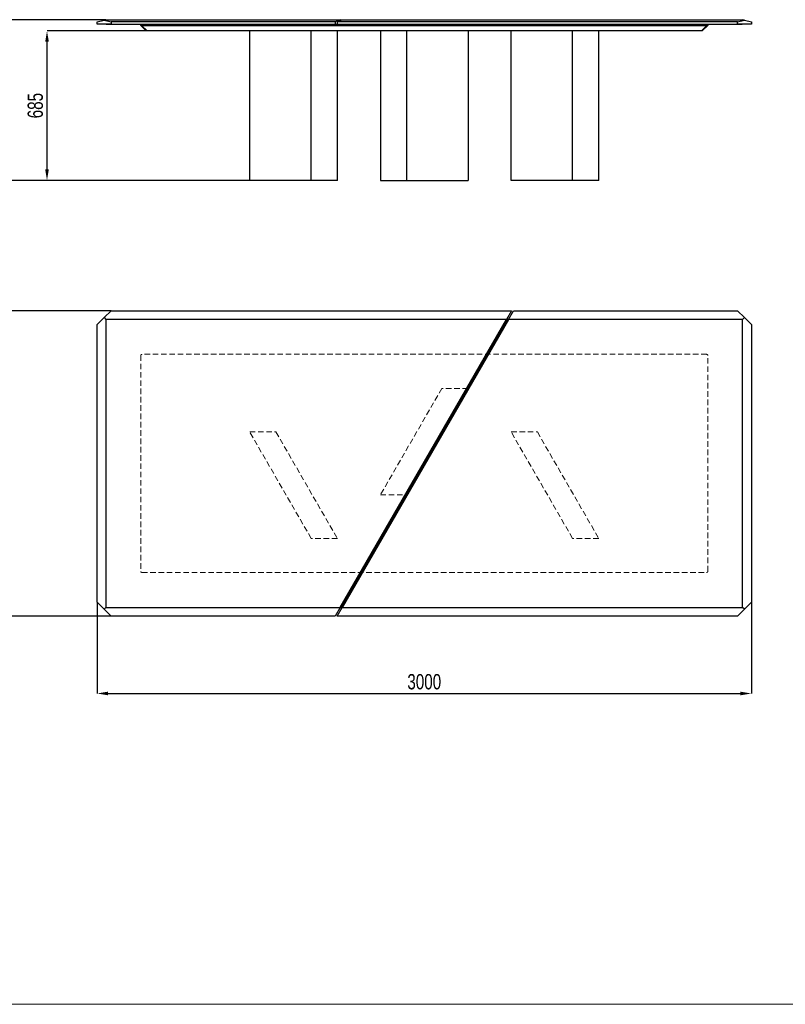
# Model space of a CAD drawing. Header units: millimetres. Extents: x 100 to 18140, y -17694 to 5840.
# Tile 9 of 19: x 9155 to 12666, y -11380 to -6866. Entities that reach past the tile are written whole.
import ezdxf

# ---------------------------------------------------------------- set-up
doc = ezdxf.new("R2010")
doc.units = ezdxf.units.MM
doc.header["$LTSCALE"] = 20
doc.header["$PDSIZE"] = -1
doc.linetypes.add('HIDDEN', pattern=[1.905, 1.27, -0.635])
doc.linetypes.add('PHANTOM', pattern=[12.7, 6.35, -1.27, 1.27, -1.27, 1.27, -1.27])
doc.layers.add('ANNOTAZIONI', color=8, linetype='Continuous')
doc.styles.add('SLDTEXTSTYLE4', font='ARIALN.TTF', dxfattribs={"width": 0.87})
doc.dimstyles.new('SLDDIMSTYLE0', dxfattribs={"dimtxt": 70, "dimasz": 50, "dimexe": 0, "dimexo": 0.0625, "dimgap": 17.5, "dimtad": 1, "dimdec": 1, "dimrnd": 1e-09, "dimzin": 12, "dimdsep": 46, "dimtxsty": 'SLDTEXTSTYLE4', "dimsah": 1, "dimcen": 0.09, "dimadec": 0, "dimazin": 3, "dimtfac": 1, "dimtdec": 1, "dimtofl": 0, "dimtmove": 0, "dimatfit": 3, "dimfxl": 1, "dimfrac": 2, "dimtolj": 1, "dimtzin": 12, "dimarcsym": 0})

# ---------------------------------------------------------------- blocks, each defined once
blk = doc.blocks.new('*D36')
at = {"layer": 'ANNOTAZIONI', "color": 0, "lineweight": -2, "transparency": 16777216}
for p, q in [((9550.4, -6865.9), (9070.4, -6865.9)), ((9070.4, -7552.4), (9070.4, -6915.9)), ((10210, -7602.4), (9070.4, -7602.4))]:
    blk.add_line(p, q, dxfattribs=at)
at = {"layer": 'ANNOTAZIONI', "color": 0, "transparency": 16777216}
for points in [[(9062.1, -6915.9), (9078.8, -6915.9), (9070.4, -6865.9)], [(9062.1, -7552.4), (9078.8, -7552.4), (9070.4, -7602.4)]]:
    blk.add_solid(points, dxfattribs=at)
at = {"layer": 'Defpoints', "color": 0, "transparency": 16777216}
for p in [(9070.4, -6865.9), (9550.4, -6865.9), (10210.1, -7602.4)]:
    blk.add_point(p, dxfattribs=at)
at = {"layer": 'ANNOTAZIONI', "color": 0, "transparency": 16777216, "insert": (8981.4, -7234.2), "char_height": 70, "attachment_point": 2, "rotation": 90, "style": 'SLDTEXTSTYLE4'}
blk.add_mtext('\\A1;736.5', dxfattribs=at)
blk = doc.blocks.new('*D37')
at = {"layer": 'ANNOTAZIONI', "color": 0, "lineweight": -2, "transparency": 16777216}
for p, q in [((9738.9, -6917.4), (9280.4, -6917.4)), ((9280.4, -7552.4), (9280.4, -6967.4)), ((10210, -7602.4), (9280.4, -7602.4))]:
    blk.add_line(p, q, dxfattribs=at)
at = {"layer": 'ANNOTAZIONI', "color": 0, "transparency": 16777216}
for points in [[(9272.1, -6967.4), (9288.8, -6967.4), (9280.4, -6917.4)], [(9272.1, -7552.4), (9288.8, -7552.4), (9280.4, -7602.4)]]:
    blk.add_solid(points, dxfattribs=at)
at = {"layer": 'Defpoints', "color": 0, "transparency": 16777216}
for p in [(9280.4, -6917.4), (9739, -6917.4), (10210.1, -7602.4)]:
    blk.add_point(p, dxfattribs=at)
at = {"layer": 'ANNOTAZIONI', "color": 0, "transparency": 16777216, "insert": (9191.5, -7259.9), "char_height": 70, "attachment_point": 2, "rotation": 90, "style": 'SLDTEXTSTYLE4'}
blk.add_mtext('\\A1;685', dxfattribs=at)
blk = doc.blocks.new('*D38')
at = {"layer": 'ANNOTAZIONI', "color": 0, "lineweight": -2, "transparency": 16777216}
for p, q in [((9574, -8200.1), (9070.4, -8200.1)), ((9070.4, -9550.1), (9070.4, -8250.1)), ((9574, -9600.1), (9070.4, -9600.1))]:
    blk.add_line(p, q, dxfattribs=at)
at = {"layer": 'ANNOTAZIONI', "color": 0, "transparency": 16777216}
for points in [[(9062.1, -8250.1), (9078.8, -8250.1), (9070.4, -8200.1)], [(9062.1, -9550.1), (9078.8, -9550.1), (9070.4, -9600.1)]]:
    blk.add_solid(points, dxfattribs=at)
at = {"layer": 'Defpoints', "color": 0, "transparency": 16777216}
for p in [(9070.4, -8200.1), (9574.1, -8200.1), (9574.1, -9600.1)]:
    blk.add_point(p, dxfattribs=at)
at = {"layer": 'ANNOTAZIONI', "color": 0, "transparency": 16777216, "insert": (8981.4, -8900.1), "char_height": 70, "attachment_point": 2, "rotation": 90, "style": 'SLDTEXTSTYLE4'}
blk.add_mtext('\\A1;1400', dxfattribs=at)
blk = doc.blocks.new('*D39')
at = {"layer": 'ANNOTAZIONI', "color": 0, "lineweight": -2, "transparency": 16777216}
for p, q in [((9510.4, -9536.5), (9510.4, -9955)), ((12510.4, -9536.5), (12510.4, -9955)), ((9560.4, -9955), (12460.4, -9955))]:
    blk.add_line(p, q, dxfattribs=at)
at = {"layer": 'ANNOTAZIONI', "color": 0, "transparency": 16777216}
for points in [[(9560.4, -9946.7), (9560.4, -9963.3), (9510.4, -9955)], [(12460.4, -9946.7), (12460.4, -9963.3), (12510.4, -9955)]]:
    blk.add_solid(points, dxfattribs=at)
at = {"layer": 'Defpoints', "color": 0, "transparency": 16777216}
for p in [(9510.4, -9536.5), (12510.4, -9536.5), (12510.4, -9955)]:
    blk.add_point(p, dxfattribs=at)
at = {"layer": 'ANNOTAZIONI', "color": 0, "transparency": 16777216, "insert": (11010.4, -9866), "char_height": 70, "attachment_point": 2, "style": 'SLDTEXTSTYLE4'}
blk.add_mtext('\\A1;3000', dxfattribs=at)

msp = doc.modelspace()

# ---------------------------------------------------------------- linework, layer by layer
at = {"color": 7, "linetype": 'Continuous', "lineweight": 25}
for p, q in [((9510.42, -6875.91), (9542.24, -6867.96)), ((9510.42, -6885.91), (9510.42, -6875.91)), ((9574.06, -6885.91), (9510.42, -6885.91)), ((9542.24, -6867.96), (9550.42, -6865.91)), ((9542.24, -6867.96), (9574.06, -6875.91)), ((9550.42, -6865.91), (10624.75, -6865.91)), ((9552.42, -6887.41), (9552.42, -6885.91)), ((9614.89, -6887.41), (9552.42, -6887.41)), ((10601.66, -6875.91), (9574.06, -6875.91)), ((9574.06, -6875.91), (9574.06, -6885.91)), ((9574.06, -6885.91), (10601.66, -6885.91)), ((9614.89, -6885.91), (9614.89, -6887.41)), ((10614.36, -6887.41), (9614.89, -6887.41)), ((9710.42, -6892.41), (9710.42, -6887.41)), ((9710.59, -6892.58), (9710.42, -6892.41)), ((9735.42, -6917.41), (9710.59, -6892.58)), ((9715.42, -6892.41), (12305.42, -6892.41)), ((10624.75, -6865.91), (10601.66, -6875.91)), ((10601.66, -6875.91), (10601.66, -6885.91)), ((10601.66, -6885.91), (10610.9, -6885.91)), ((10610.9, -6875.91), (10633.99, -6865.91)), ((12446.78, -6875.91), (10610.9, -6875.91)), ((10610.9, -6875.91), (10610.9, -6885.91)), ((10610.9, -6885.91), (12446.78, -6885.91)), ((10614.36, -6887.41), (10614.36, -6885.91)), ((10646.69, -6887.41), (10614.36, -6887.41)), ((10624.75, -6865.91), (10633.99, -6865.91)), ((10624.75, -6865.91), (10624.75, -6869.91)), ((10633.99, -6865.91), (12470.42, -6865.91)), ((10646.69, -6885.91), (10646.69, -6887.41)), ((12405.95, -6887.41), (10646.69, -6887.41)), ((12310.25, -6892.58), (12285.42, -6917.41)), ((12310.42, -6892.41), (12310.25, -6892.58)), ((12310.42, -6887.41), (12310.42, -6892.41)), ((12405.95, -6887.41), (12405.95, -6885.91)), ((12468.42, -6887.41), (12405.95, -6887.41)), ((12446.78, -6875.91), (12478.6, -6867.96)), ((12446.78, -6885.91), (12446.78, -6875.91)), ((12510.42, -6885.91), (12446.78, -6885.91)), ((12468.42, -6885.91), (12468.42, -6887.41)), ((12478.6, -6867.96), (12470.42, -6865.91)), ((12478.6, -6867.96), (12510.42, -6875.91)), ((12510.42, -6875.91), (12510.42, -6885.91)), ((9738.96, -6917.41), (9735.42, -6917.41)), ((12281.89, -6917.41), (9738.96, -6917.41)), ((10210.1, -7602.41), (10210.1, -6917.41)), ((10491.85, -7602.41), (10491.85, -6917.41)), ((10611.94, -7602.41), (10611.94, -6917.41)), ((10809.5, -6917.41), (10809.5, -7602.41)), ((10929.59, -6917.41), (10929.59, -7602.41)), ((11211.34, -6917.41), (11211.34, -7602.41)), ((11408.91, -7602.41), (11408.91, -6917.41)), ((11690.65, -7602.41), (11690.65, -6917.41)), ((11810.74, -7602.41), (11810.74, -6917.41)), ((12285.42, -6917.41), (12281.89, -6917.41)), ((10491.85, -7602.41), (10210.1, -7602.41)), ((10611.94, -7602.41), (10491.85, -7602.41)), ((10809.5, -7602.41), (10929.59, -7602.41)), ((10929.59, -7602.41), (11211.34, -7602.41)), ((11690.65, -7602.41), (11408.91, -7602.41)), ((11810.74, -7602.41), (11690.65, -7602.41)), ((9574.06, -8200.1), (9542.24, -8231.92)), ((9574.06, -8200.1), (11409.95, -8200.1)), ((11409.95, -8200.1), (11386.85, -8240.1)), ((11396.09, -8240.1), (11419.19, -8200.1)), ((11419.19, -8200.1), (12446.78, -8200.1)), ((12478.6, -8231.92), (12446.78, -8200.1)), ((9542.24, -8231.92), (9510.42, -8263.74)), ((9542.24, -8231.92), (9550.42, -8240.1)), ((11386.85, -8240.1), (9550.42, -8240.1)), ((9550.42, -8240.1), (9550.42, -9560.1)), ((10624.75, -9560.1), (11386.85, -8240.1)), ((11386.85, -8240.11), (10624.75, -9560.1)), ((11396.09, -8240.1), (10633.99, -9560.1)), ((10633.99, -9560.1), (11396.09, -8240.11)), ((11396.09, -8240.11), (11386.85, -8240.11)), ((12470.42, -8240.1), (11396.09, -8240.1)), ((12478.6, -8231.92), (12470.42, -8240.1)), ((12470.42, -9560.1), (12470.42, -8240.1)), ((12510.42, -8263.74), (12478.6, -8231.92)), ((9510.42, -9536.46), (9510.42, -8263.74)), ((12510.42, -8263.74), (12510.42, -9536.46)), ((9510.42, -9536.46), (9542.24, -9568.28)), ((9542.24, -9568.28), (9550.42, -9560.1)), ((9542.24, -9568.28), (9574.06, -9600.1)), ((9550.42, -9560.1), (10624.75, -9560.1)), ((10624.75, -9560.1), (10601.66, -9600.1)), ((10610.9, -9600.1), (10633.99, -9560.1)), ((10624.75, -9560.1), (10633.99, -9560.1)), ((10633.99, -9560.1), (12470.42, -9560.1)), ((12446.78, -9600.1), (12478.6, -9568.28)), ((12478.6, -9568.28), (12470.42, -9560.1)), ((12478.6, -9568.28), (12510.42, -9536.46)), ((10601.66, -9600.1), (9574.06, -9600.1)), ((12446.78, -9600.1), (10610.9, -9600.1))]:
    msp.add_line(p, q, dxfattribs=at)
at = {"color": 8, "linetype": 'PHANTOM', "lineweight": 18}
for p, q in [((9714.13, -6892.58), (9738.96, -6917.41)), ((9715.42, -6887.41), (9715.42, -6892.41)), ((12281.89, -6917.41), (12306.72, -6892.58)), ((12305.42, -6892.41), (12305.42, -6887.41))]:
    msp.add_line(p, q, dxfattribs=at)
at = {"color": 7, "linetype": 'HIDDEN', "lineweight": 18}
for p, q in [((9710.42, -8405.1), (9710.42, -9395.1)), ((12305.42, -8400.1), (9715.42, -8400.1)), ((12310.42, -9395.1), (12310.42, -8405.1)), ((11091.25, -8556.1), (10809.5, -9044.11)), ((10929.59, -9044.11), (11211.34, -8556.1)), ((11211.34, -8556.1), (11091.25, -8556.1)), ((10491.85, -9244.11), (10210.1, -8756.1)), ((10210.1, -8756.1), (10330.19, -8756.1)), ((10330.19, -8756.1), (10611.94, -9244.11)), ((11690.65, -9244.11), (11408.91, -8756.1)), ((11408.91, -8756.1), (11528.99, -8756.1)), ((11528.99, -8756.1), (11810.74, -9244.11)), ((10809.5, -9044.11), (10929.59, -9044.11)), ((10611.94, -9244.11), (10491.85, -9244.11)), ((11810.74, -9244.11), (11690.65, -9244.11)), ((9715.42, -9400.1), (12305.42, -9400.1))]:
    msp.add_line(p, q, dxfattribs=at)
at = {"color": 7, "linetype": 'Continuous', "lineweight": 18}
for p, q in [((8300, -11380), (16500, -11380)), ((18140, -11380), (9120, -11380))]:
    msp.add_line(p, q, dxfattribs=at)
at = {"color": 7, "linetype": 'Continuous', "lineweight": 25}
for centre, start, end in [((9715.42, -6897.41), 90, 105), ((12305.42, -6897.41), 75, 90)]:
    msp.add_arc(centre, 5, start, end, dxfattribs=at)
at = {"color": 7, "linetype": 'HIDDEN', "lineweight": 18}
for centre, start, end in [((9715.42, -8405.1), 90, 180), ((12305.42, -8405.1), 0, 90), ((9715.42, -9395.1), 180, 270), ((12305.42, -9395.1), 270, 0)]:
    msp.add_arc(centre, 5, start, end, dxfattribs=at)
at = {"color": 7, "linetype": 'Continuous', "lineweight": 25}
for centre, major_axis, start_param, end_param in [((9715.42, -6890.34), (4.96, 2.05), 3.2724923, 4.3196899), ((12305.42, -6890.34), (4.96, -2.05), 5.1050881, 6.1522856)]:
    msp.add_ellipse(centre, major_axis=major_axis, ratio=0.3178372, start_param=start_param, end_param=end_param, dxfattribs=at)

# ---------------------------------------------------------------- dimensions: what is measured, and where the dimension line sits
at = {"layer": 'ANNOTAZIONI'}
for base, p1, p2, picture, middle in [((9070.42, -6865.91), (10210.1, -7602.41), (9550.42, -6865.91), '*D36', (9070.42, -7234.16)), ((9280.43, -6917.41), (10210.1, -7602.41), (9738.96, -6917.41), '*D37', (9280.43, -7259.91)), ((9070.42, -8200.1), (9574.06, -9600.1), (9574.06, -8200.1), '*D38', (9070.42, -8900.1))]:
    dim = msp.add_linear_dim(base=base, p1=p1, p2=p2, angle=90, dimstyle='SLDDIMSTYLE0', dxfattribs=at)
    dim.commit()
    dim.dimension.update_dxf_attribs({"geometry": picture, "text_midpoint": middle, "dimtype": 160})
dim = msp.add_linear_dim(base=(12510.42, -9955.01), p1=(9510.42, -9536.46), p2=(12510.42, -9536.46), dimstyle='SLDDIMSTYLE0', dxfattribs=at)
dim.commit()
dim.dimension.update_dxf_attribs({"geometry": '*D39', "text_midpoint": (11010.42, -9955.01), "dimtype": 160})

doc.saveas('drawing.dxf')
